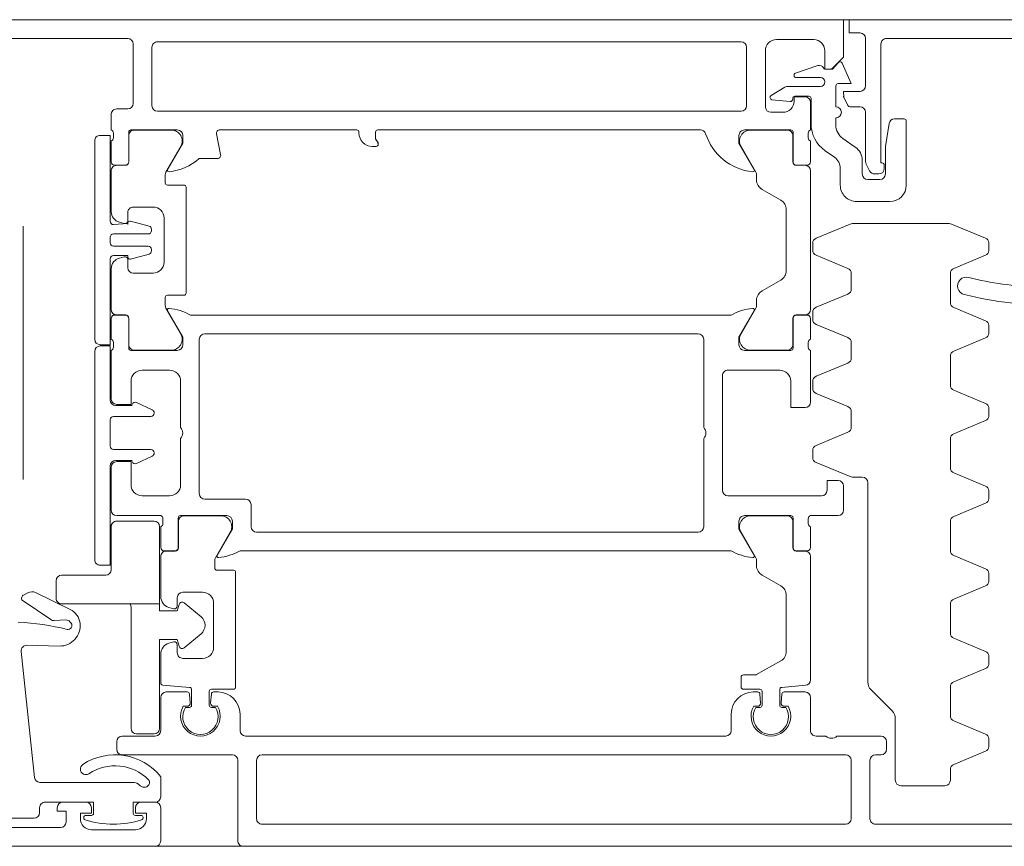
# Model space of a CAD drawing. Header units: centimetres. Extents: x -1631 to 21770, y -8842 to 3590.
# Tile 40 of 142: x 392.2 to 401.14, y 1012.48 to 1019.98. Entities that reach past the tile are written whole.
import ezdxf

# ---------------------------------------------------------------- set-up
doc = ezdxf.new("R2010")
doc.units = ezdxf.units.CM
doc.linetypes.add('Dash', pattern=[60, 30, -30])
for name, color, linetype, lineweight in [('A-DETL', 90, 'Continuous', 9), ('A-DETL-GENF', 92, 'Continuous', 9), ('A-DOOR', 31, 'Continuous', 13)]:
    doc.layers.add(name, color=color, linetype=linetype, lineweight=lineweight)

# ---------------------------------------------------------------- blocks, each defined once
blk = doc.blocks.new('Schueco_FWS_ADS-75-SimplySmart_inw_Family-02 - FWS SI insert unit 90-2368450-6_piętro IV __13_80 m_ - stan projektowany')
at = {"layer": 'A-DETL-GENF'}
for p, q in [((74.6, 0.9), (-74.6, 0.9)), ((-75.5, -6.6), (75.5, -6.6))]:
    blk.add_line(p, q, dxfattribs=at)
at = {"layer": 'A-DOOR'}
for p, q in [((11.0499, 0.9), (19.6499, 0.9)), ((32.2499, 0.9), (20.4499, 0.9)), ((19.6999, 0.85), (19.6999, 0.12)), ((20.3999, 0.85), (20.3999, 0.55)), ((20.6299, 0.75), (21.0299, 0.75)), ((21.3099, 0.73), (22.5999, 0.73)), ((13.9099, 0.7), (11.9099, 0.7)), ((13.9599, 0.12), (13.9599, 0.65)), ((14.1299, 0.65), (14.1299, 0.12)), ((19.4799, 0.7), (14.1799, 0.7)), ((19.5299, 0.12), (19.5299, 0.65)), ((21.5499, 0.645), (22.3999, 0.645)), ((20.6299, 0.62), (20.5799, 0.62)), ((21.0799, 0.62), (21.0299, 0.62)), ((21.4999, 0.55), (21.4999, 0.595)), ((20.3999, 0.27), (20.3999, 0.45)), ((20.4499, 0.5), (20.5799, 0.5)), ((21.0799, 0.5), (21.2899, 0.5)), ((13.2299, 0.2034), (13.2299, 0.3)), ((13.2799, 0.35), (13.6799, 0.35)), ((13.7299, 0.3), (13.7299, -0.2586)), ((21.4968, 0.32), (20.6571, 0.32)), ((21.6668, -0.8689), (21.5465, 0.2752)), ((12.9108, 0.0378), (13.1991, 0.1572)), ((13.8099, -0.05), (13.8099, 0.02)), ((13.8599, 0.07), (13.9099, 0.07)), ((14.1799, 0.07), (19.4799, 0.07)), ((19.7499, 0.07), (20.7499, 0.07)), ((20.7999, 0.02), (20.7999, -0.05)), ((12.8803, -0.0022), (12.8803, -0.0778)), ((13.1991, -0.2372), (12.9108, -0.1178)), ((14.2599, -0.1), (13.8599, -0.1)), ((14.4499, -0.1), (14.3599, -0.1)), ((14.4999, -0.45), (14.4999, -0.15)), ((15.2199, -0.15), (15.2199, -0.3)), ((19.6299, -0.1), (15.2699, -0.1)), ((19.6799, -0.3), (19.6799, -0.15)), ((20.3999, -0.15), (20.3999, -0.45)), ((20.7499, -0.1), (20.4499, -0.1)), ((13.2299, -0.5466), (13.2299, -0.2834)), ((13.7592, -0.3293), (13.9507, -0.5207)), ((14.7041, -0.37), (14.7374, -0.37)), ((14.7599, -0.36), (14.7244, -0.36)), ((14.7673, -0.4026), (14.7604, -0.4817)), ((14.7799, -0.5217), (14.7799, -0.38)), ((14.9399, -0.38), (14.9399, -0.505)), ((14.9595, -0.4817), (14.9526, -0.4026)), ((14.9955, -0.36), (14.9599, -0.36)), ((14.9824, -0.37), (15.0158, -0.37)), ((19.8841, -0.37), (19.9174, -0.37)), ((19.9044, -0.36), (19.9399, -0.36)), ((19.9473, -0.4026), (19.9404, -0.4817)), ((19.9599, -0.38), (19.9599, -0.505)), ((20.1199, -0.5217), (20.1199, -0.38)), ((20.1395, -0.4817), (20.1326, -0.4026)), ((20.1399, -0.36), (20.1755, -0.36)), ((20.1624, -0.37), (20.1958, -0.37)), ((14.7405, -0.5), (14.5499, -0.5)), ((14.9599, -0.525), (15.1099, -0.525)), ((15.0199, -0.5), (14.9794, -0.5)), ((19.9399, -0.525), (19.7399, -0.525)), ((19.9205, -0.5), (19.8799, -0.5)), ((20.3499, -0.5), (20.1594, -0.5)), ((12.9108, -0.7122), (13.1991, -0.5928)), ((13.9799, -0.5914), (13.9799, -2.4)), ((14.4999, -1.729), (14.4999, -0.6103)), ((14.5456, -0.5605), (14.7617, -0.5416)), ((15.1299, -0.545), (15.1299, -0.635)), ((19.7199, -0.545), (19.7199, -1.585)), ((20.3817, -0.5629), (20.1382, -0.5416)), ((20.3999, -0.8457), (20.3999, -0.5828)), ((12.8803, -0.7522), (12.8803, -0.8278)), ((13.1991, -0.9872), (12.9108, -0.8678)), ((14.7199, -0.8686), (14.7199, -1.3755)), ((20.0199, -0.805), (20.1999, -0.805)), ((20.2499, -0.855), (20.2499, -0.93)), ((19.9199, -1.305), (19.9199, -0.905)), ((20.2814, -0.9541), (20.3258, -0.9422)), ((21.3213, -0.9169), (21.6158, -0.9241)), ((13.2299, -1.2966), (13.2299, -1.0334)), ((21.2138, -1.1235), (21.2247, -1.1379)), ((21.2587, -1.1538), (21.3688, -1.148)), ((21.3994, -1.1565), (21.6505, -1.3259)), ((21.5359, -1.4019), (21.2218, -1.2487)), ((20.2499, -1.28), (20.2499, -1.355)), ((20.3258, -1.2678), (20.2814, -1.2559)), ((12.9108, -1.4622), (13.1991, -1.3428)), ((20.1999, -1.405), (20.0199, -1.405)), ((20.3999, -1.729), (20.3999, -1.3643)), ((21.6478, -1.3772), (21.606, -1.3995)), ((12.8803, -1.5022), (12.8803, -1.5778)), ((14.7699, -1.4621), (14.9399, -1.5602)), ((19.7399, -1.605), (19.8899, -1.605)), ((13.1991, -1.7372), (12.9108, -1.6178)), ((14.9899, -1.6469), (14.9899, -1.6915)), ((19.9099, -1.625), (19.9099, -1.6915)), ((13.2299, -2.0466), (13.2299, -1.7834)), ((14.5299, -1.78), (14.6289, -1.78)), ((14.6299, -1.779), (14.5499, -1.779)), ((14.9966, -1.7165), (15.1309, -1.949)), ((15.2199, -1.78), (19.6799, -1.78)), ((19.9032, -1.7165), (19.769, -1.949)), ((20.2699, -1.779), (20.3499, -1.779)), ((20.2709, -1.78), (20.3699, -1.78)), ((20.9999, -3.59), (20.9999, -1.7)), ((14.4999, -2), (14.4999, -1.81)), ((14.6589, -1.81), (14.6589, -2.08)), ((14.6599, -2.049), (14.6599, -1.809)), ((20.2399, -2.049), (20.2399, -1.809)), ((20.2409, -2.08), (20.2409, -1.81)), ((20.3999, -1.81), (20.3999, -2)), ((19.5299, -1.95), (15.5199, -1.95)), ((14.5199, -2.0717), (14.5199, -2.0283)), ((15.4699, -2), (15.4699, -2.8)), ((19.5799, -2.2), (19.5799, -2)), ((20.3799, -2.0283), (20.3799, -2.0717)), ((12.9108, -2.2122), (13.1991, -2.0928)), ((14.2499, -2.1), (14.4999, -2.1)), ((14.6789, -2.1), (15.0999, -2.1)), ((15.0443, -2.099), (14.7099, -2.099)), ((19.7999, -2.1), (20.2209, -2.1)), ((19.8556, -2.099), (20.1899, -2.099)), ((20.3999, -2.1), (20.7999, -2.1)), ((14.1999, -2.37), (14.1999, -2.15)), ((20.8499, -2.15), (20.8499, -2.54)), ((12.8803, -2.2522), (12.8803, -2.3278)), ((15.2499, -2.28), (14.3999, -2.28)), ((19.9999, -2.25), (19.6299, -2.25)), ((20.0499, -3.7), (20.0499, -2.3)), ((20.5699, -2.28), (20.3199, -2.28)), ((13.1991, -2.4872), (12.9108, -2.3678)), ((15.2999, -3.37), (15.2999, -2.33)), ((20.2199, -2.38), (20.2199, -2.8)), ((14.0299, -2.45), (14.12, -2.45)), ((14.1391, -2.4538), (14.4491, -2.5822)), ((21.65, -2.4272), (21.65, -4.7258)), ((13.2299, -2.7966), (13.2299, -2.5334)), ((20.6194, -2.5739), (20.4773, -2.6402)), ((14.4799, -2.6284), (14.4799, -2.6916)), ((20.4599, -2.6674), (20.4599, -2.67)), ((20.8099, -2.6), (20.6599, -2.6)), ((14.4491, -2.7378), (14.1608, -2.8572)), ((20.4899, -2.7), (20.8299, -2.7)), ((20.8599, -2.73), (20.8599, -2.97)), ((12.9108, -2.9622), (13.1991, -2.8428)), ((14.1299, -2.9034), (14.1299, -3.0433)), ((15.4699, -2.9), (15.4699, -3.7)), ((20.2199, -2.9), (20.2199, -3.32)), ((12.8803, -3.0022), (12.8803, -3.0778)), ((20.4599, -3.03), (20.4599, -3.0326)), ((20.8299, -3), (20.4899, -3)), ((13.1991, -3.2372), (12.9108, -3.1178)), ((14.1608, -3.0895), (14.4491, -3.2089)), ((20.4773, -3.0598), (20.6194, -3.1261)), ((20.6599, -3.1), (20.8099, -3.1)), ((14.4999, -3.6), (14.4999, -3.13)), ((20.8499, -3.16), (20.8499, -3.6)), ((13.2299, -3.5466), (13.2299, -3.2834)), ((14.4799, -3.2551), (14.4799, -3.3182)), ((14.4491, -3.3644), (14.1608, -3.4838)), ((14.7799, -3.42), (15.2499, -3.42)), ((20.3199, -3.42), (20.5699, -3.42)), ((14.1299, -3.53), (14.1299, -3.67)), ((12.9108, -3.7122), (13.1991, -3.5928)), ((14.5199, -3.6717), (14.5199, -3.6283)), ((14.6589, -3.62), (14.6589, -3.89)), ((14.6599, -3.891), (14.6599, -3.651)), ((15.0999, -3.6), (14.6789, -3.6)), ((14.7099, -3.601), (15.0443, -3.601)), ((20.6709, -3.6), (20.2499, -3.6)), ((20.6399, -3.601), (20.3056, -3.601)), ((20.6899, -3.891), (20.6899, -3.651)), ((20.6909, -3.89), (20.6909, -3.62)), ((20.8299, -3.6283), (20.8299, -3.6717)), ((12.8803, -3.7522), (12.8803, -3.8278)), ((14.1608, -3.7162), (14.4491, -3.8356)), ((14.4999, -3.89), (14.4999, -3.7)), ((15.1309, -3.751), (14.9966, -3.9835)), ((15.5199, -3.75), (19.9999, -3.75)), ((20.219, -3.751), (20.3532, -3.9835)), ((20.8499, -3.7), (20.8499, -3.89)), ((20.9999, -5.5007), (20.9999, -3.7007)), ((13.1991, -3.9872), (12.9108, -3.8678)), ((14.4799, -3.8818), (14.4799, -3.9449)), ((14.6289, -3.92), (14.5299, -3.92)), ((14.5499, -3.921), (14.6299, -3.921)), ((20.1299, -3.92), (15.2199, -3.92)), ((20.7999, -3.921), (20.7199, -3.921)), ((20.8199, -3.92), (20.7209, -3.92)), ((14.4491, -3.9911), (14.1608, -4.1105)), ((14.4999, -5.229), (14.4999, -3.971)), ((14.9899, -4.0085), (14.9899, -4.0531)), ((20.3599, -4.0085), (20.3599, -4.08)), ((20.8499, -4.3407), (20.8499, -3.971)), ((13.2299, -4.2966), (13.2299, -4.0334)), ((20.3399, -4.1), (20.1899, -4.1)), ((14.1299, -4.1567), (14.1299, -4.2966)), ((14.9399, -4.1398), (14.7699, -4.2379)), ((20.1699, -4.12), (20.1699, -5.08)), ((12.9108, -4.4622), (13.1991, -4.3428)), ((14.1608, -4.3428), (14.4491, -4.4622)), ((14.7199, -4.3245), (14.7199, -4.8755)), ((20.4699, -4.3), (20.6499, -4.3)), ((20.6999, -4.35), (20.6999, -4.425)), ((20.3699, -4.8), (20.3699, -4.4)), ((20.674, -4.4285), (20.5065, -4.4734)), ((20.7314, -4.4491), (20.7758, -4.4372)), ((12.8803, -4.5022), (12.8803, -4.5778)), ((14.4799, -4.5084), (14.4799, -4.5716)), ((20.4843, -4.5024), (20.4843, -4.5157)), ((20.5143, -4.5457), (20.8299, -4.5457)), ((13.2208, -4.7462), (12.9108, -4.6178)), ((14.4491, -4.6178), (14.1391, -4.7462)), ((20.8599, -4.5757), (20.8599, -4.6257)), ((20.4843, -4.6857), (20.4843, -4.6989)), ((20.5065, -4.7279), (20.674, -4.7728)), ((20.8299, -4.6557), (20.5143, -4.6557)), ((14.12, -4.75), (13.2399, -4.75)), ((20.6999, -4.775), (20.6999, -4.85)), ((20.7758, -4.7628), (20.7314, -4.7509)), ((20.6499, -4.9), (20.4699, -4.9)), ((20.8499, -5.229), (20.8499, -4.8593)), ((13.7799, -4.95), (14.0799, -4.95)), ((14.7699, -4.9621), (14.9399, -5.0602)), ((13.6299, -5.68), (13.6299, -5.1)), ((13.9799, -5.15), (13.8699, -5.15)), ((14.2299, -5.1), (14.2299, -5.2494)), ((14.9899, -5.1469), (14.9899, -5.1915)), ((20.1899, -5.1), (20.3399, -5.1)), ((20.3599, -5.12), (20.3599, -5.1915)), ((13.8301, -5.28), (13.8301, -5.25)), ((13.8801, -5.2), (13.9185, -5.2)), ((13.963, -5.2273), (13.9946, -5.2893)), ((14.0299, -5.3219), (14.0299, -5.2)), ((14.9966, -5.2165), (15.1309, -5.449)), ((20.3532, -5.2165), (20.219, -5.449)), ((14.0001, -5.312), (14.0001, -5.76)), ((14.2832, -5.3518), (14.367, -5.4104)), ((14.4999, -5.5), (14.4999, -5.31)), ((14.5299, -5.28), (14.6289, -5.28)), ((14.6299, -5.279), (14.5499, -5.279)), ((14.6589, -5.31), (14.6589, -5.58)), ((14.6599, -5.549), (14.6599, -5.309)), ((19.8858, -5.34), (20.0499, -5.34)), ((20.6899, -5.549), (20.6899, -5.309)), ((20.6909, -5.58), (20.6909, -5.31)), ((20.7199, -5.279), (20.7999, -5.279)), ((20.7209, -5.28), (20.8199, -5.28)), ((20.8499, -5.31), (20.8499, -5.5)), ((14.206, -5.5233), (14.0939, -5.4448)), ((18.4449, -5.45), (18.4799, -5.45)), ((19.893, -5.5643), (19.8564, -5.3757)), ((14.5199, -5.5717), (14.5199, -5.5283)), ((20.8299, -5.5283), (20.8299, -5.5717)), ((14.4999, -5.85), (14.4999, -5.6)), ((14.6789, -5.6), (15.0999, -5.6)), ((15.0443, -5.599), (14.7099, -5.599)), ((15.4999, -5.6), (18.4299, -5.6)), ((18.5999, -5.57), (18.5999, -5.58)), ((18.6199, -5.6), (19.8636, -5.6)), ((20.2499, -5.6), (20.6709, -5.6)), ((20.3056, -5.599), (20.6399, -5.599)), ((20.8499, -5.6), (20.8499, -5.74)), ((13.7373, -5.7), (13.6499, -5.7)), ((14.2699, -5.71), (14.2699, -5.6461)), ((14.4949, -5.6562), (14.4949, -5.885)), ((14.0501, -5.81), (14.1419, -5.81)), ((14.2699, -6), (14.2699, -5.81)), ((14.8599, -5.76), (14.7499, -5.76)), ((14.9099, -6.32), (14.9099, -5.81)), ((20.4299, -5.77), (15.1299, -5.77)), ((20.7999, -5.79), (20.6999, -5.79)), ((14.6619, -5.885), (14.6619, -5.8781)), ((14.6839, -5.8582), (14.8499, -5.8742)), ((15.0799, -5.82), (15.0799, -6.35)), ((20.4799, -6.35), (20.4799, -5.82)), ((20.6499, -5.84), (20.6499, -6.38)), ((14.5149, -5.905), (14.6419, -5.905)), ((14.8583, -5.9112), (14.7319, -5.9878)), ((14.0001, -6), (14.0001, -6.43)), ((14.706, -5.995), (14.4099, -5.995)), ((14.4099, -6.075), (14.6298, -6.075)), ((14.6363, -6.1139), (14.4328, -6.1836)), ((11.5001, -6.43), (13.8101, -6.43)), ((14.4699, -6.42), (14.8099, -6.42)), ((15.1299, -6.4), (20.4299, -6.4)), ((20.6999, -6.43), (21.9899, -6.43))]:
    blk.add_line(p, q, dxfattribs=at)
at = {"layer": 'A-DOOR', "flags": 128}
for points in [[(20.6299, 0.55), (20.6299, 0.6), (20.5299, 0.6), (20.5299, 0.65)], [(21.1299, 0.65), (21.1299, 0.6), (21.0299, 0.6), (21.0299, 0.55)], [(21.3399, 0.55), (21.3399, 0.58), (21.2599, 0.58), (21.2599, 0.68)], [(20.4499, 0.5), (20.6499, 0.5), (20.6499, 0.6)], [(21.0099, 0.6), (21.0099, 0.5), (21.4499, 0.5)], [(15.1099, -0.655), (14.9953, -0.655), (14.7699, -0.782)], [(20.9499, -1.65), (20.8599, -1.65), (20.8599, -2.55)], [(15.1499, -2.05), (15.1499, -1.98), (15.0118, -1.7407)], [(19.8881, -1.7407), (19.7499, -1.98), (19.7499, -2.05)], [(14.3499, -2.33), (14.3499, -2.42), (14.2499, -2.42)], [(20.7999, -2.59), (20.6699, -2.59), (20.6699, -2.38)], [(14.5499, -3.08), (14.6799, -3.08), (14.6799, -3.32)], [(20.6699, -3.32), (20.6699, -3.11), (20.7999, -3.11)], [(20.8599, -3.15), (20.8599, -3.64), (20.9499, -3.64)], [(15.0118, -3.9593), (15.1499, -3.72), (15.1499, -3.65)], [(20.1999, -3.65), (20.1999, -3.72), (20.3381, -3.9593)], [(20.9499, -3.6507), (20.8599, -3.6507), (20.8599, -4.4307)], [(20.8299, -4.4607), (20.6999, -4.4607), (20.6988, -4.4444), (20.6999, -4.4607)], [(14.0501, -6.48), (14.1501, -6.48), (14.1501, -6.6), (11.2001, -6.6), (11.2001, -4.65)], [(20.6999, -4.7407), (20.6988, -4.757), (20.6999, -4.7507), (20.8299, -4.7407)], [(20.8599, -4.7707), (20.8599, -5.5507), (20.9499, -5.5507)], [(13.8199, -5.2), (13.8199, -5.45), (13.7867, -5.6579)], [(15.1499, -5.55), (15.1499, -5.48), (15.0118, -5.2407)], [(20.3381, -5.2407), (20.1999, -5.48), (20.1999, -5.55)], [(13.8601, -6.38), (13.8601, -5.3), (13.8501, -5.3)], [(18.4499, -5.58), (18.4499, -5.5183), (18.4308, -5.4909), (18.4249, -5.47)], [(14.1598, -5.8209), (14.1979, -5.8957), (14.2001, -5.95), (14.0501, -5.95)], [(14.6499, -5.86), (14.6499, -5.9), (14.5499, -5.9)], [(14.2123, -6.2064), (14.1299, -6.02), (14.2499, -6.02)], [(22.8499, -6.6), (14.1999, -6.6), (14.1999, -6.26), (14.3099, -6.15), (14.3699, -6.15), (14.3699, -6.32)], [(14.3649, -6.15), (14.2999, -6.15), (14.2456, -6.2116)]]:
    blk.add_lwpolyline(points, dxfattribs=at)
for points in [[(20.2341, -0.9159), (20.2499, -0.975), (20.4099, -0.975), (20.4099, -0.17), (20.4099, -0.975), (20.2499, -0.975)], [(20.4599, -0.12), (20.6199, -0.12)], [(20.6699, -0.17), (20.6699, -1.27)], [(20.0337, -1.0284), (20.1859, -0.9007)], [(20.1859, -1.3093), (20.0337, -1.1816)], [(20.6799, -1.3), (20.4099, -1.3), (20.4099, -1.235), (20.2499, -1.235), (20.2341, -1.2941), (20.2499, -1.235), (20.4099, -1.235), (20.4099, -1.3)], [(21.2999, -1.3), (20.4099, -1.3), (20.4099, -2), (20.4099, -1.3)], [(21.3499, -1.51), (21.3499, -1.35)], [(20.8999, -1.56), (21.2999, -1.56)], [(20.8499, -2), (20.8499, -1.61)], [(20.4599, -2.05), (20.7999, -2.05)]]:
    blk.add_lwpolyline(points, close=True, dxfattribs=at)
at = {"layer": 'A-DOOR'}
for centre, radius, start, end in [((19.6499, 0.85), 0.05, 360, 90), ((20.4499, 0.85), 0.05, 90, 180), ((20.6299, 0.65), 0.1, 90, 180), ((21.0299, 0.65), 0.1, 360, 90), ((21.3099, 0.68), 0.05, 90, 180), ((13.9099, 0.65), 0.05, 360, 90), ((14.1799, 0.65), 0.05, 90, 180), ((19.4799, 0.65), 0.05, 360, 90), ((20.5799, 0.64), 0.02, 108.18055, 270), ((20.8299, -0.1213), 0.8213, 71.81945, 108.18055), ((21.0799, 0.64), 0.02, 270, 71.81945), ((21.5499, 0.595), 0.05, 90, 180), ((20.4499, 0.55), 0.05, 180, 270), ((20.5799, 0.55), 0.05, 270, 360), ((20.6299, 0.6), 0.02, 360, 90), ((21.0299, 0.6), 0.02, 90, 180), ((21.0799, 0.55), 0.05, 180, 270), ((21.2899, 0.55), 0.05, 270, 360), ((21.4499, 0.55), 0.05, 270, 0), ((20.4499, 0.45), 0.05, 90, 180), ((20.5499, 0.315), 0.05, 44.427, 161.96421), ((13.2799, 0.3), 0.05, 90, 180), ((13.6799, 0.3), 0.05, 0, 90), ((20.8146, 0.5999), 0.5299, 218.50538, 303.56001), ((20.5348, 0.3199), 0.0341, 161.96421, 225.0141), ((20.8146, 0.5999), 0.4299, 225.0141, 303.56001), ((20.6571, 0.42), 0.1, 224.427, 270), ((21.4968, 0.27), 0.05, 6, 90), ((13.1799, 0.2034), 0.05, 292.5, 360), ((21.0799, 0.2), 0.05, 303.56001, 123.56001), ((13.9099, 0.12), 0.05, 270, 360), ((14.1799, 0.12), 0.05, 180, 270), ((19.4799, 0.12), 0.05, 270, 360), ((19.7499, 0.12), 0.05, 180, 270), ((12.9299, -0.0084), 0.05, 112.5, 172.85476), ((13.8599, 0.02), 0.05, 90, 180), ((20.7499, 0.02), 0.05, 0, 90), ((12.9299, -0.0716), 0.05, 187.14524, 247.5), ((13.8599, -0.05), 0.05, 180, 270), ((14.3099, -0.1525), 0.0725, 46.39718, 133.60282), ((20.7499, -0.05), 0.05, 270, 360), ((14.4499, -0.15), 0.05, 360, 90), ((14.8599, -0.28), 0.18, 330, 210), ((14.8599, -0.275), 0.16, 327.91005, 212.08995), ((15.2699, -0.15), 0.05, 90, 180), ((19.6299, -0.15), 0.05, 0, 90), ((20.0399, -0.28), 0.18, 330, 210), ((20.0399, -0.275), 0.16, 327.91535, 212.08465), ((20.4499, -0.15), 0.05, 90, 180), ((20.4599, -0.17), 0.05, 90, 180), ((20.4599, -0.17), 0.05, 90, 180), ((20.6199, -0.17), 0.05, 0, 90), ((20.6199, -0.17), 0.05, 0, 90), ((13.1799, -0.2834), 0.05, 0, 67.5), ((13.8299, -0.2586), 0.1, 180, 225), ((15.0199, -0.3), 0.2, 270, 360), ((19.8799, -0.3), 0.2, 180, 270), ((14.7374, -0.4), 0.03, 355, 90), ((14.7599, -0.38), 0.02, 360, 90), ((14.9599, -0.38), 0.02, 90, 180), ((14.9824, -0.4), 0.03, 90, 185), ((19.9174, -0.4), 0.03, 355, 90), ((19.9399, -0.38), 0.02, 360, 90), ((20.1399, -0.38), 0.02, 90, 180), ((20.1624, -0.4), 0.03, 90, 185), ((13.8799, -0.5914), 0.1, 0, 45), ((14.5499, -0.45), 0.05, 180, 270), ((14.7405, -0.48), 0.02, 270, 355), ((14.7599, -0.5217), 0.02, 275, 360), ((14.9599, -0.505), 0.02, 180, 270), ((14.9794, -0.48), 0.02, 185, 270), ((15.1099, -0.545), 0.02, 360, 90), ((19.7399, -0.545), 0.02, 90, 180), ((19.9205, -0.48), 0.02, 270, 355), ((19.9399, -0.505), 0.02, 270, 0), ((20.1399, -0.5217), 0.02, 180, 265), ((20.1594, -0.48), 0.02, 185, 270), ((20.3499, -0.45), 0.05, 270, 360), ((13.1799, -0.5466), 0.05, 292.5, 360), ((14.5499, -0.6103), 0.05, 95, 180), ((20.3799, -0.5828), 0.02, 360, 85), ((12.9299, -0.7584), 0.05, 112.5, 172.85476), ((14.9953, -0.675), 0.02, 90, 120), ((15.1099, -0.635), 0.02, 270, 360), ((14.8199, -0.8686), 0.1, 120, 180), ((12.9299, -0.8216), 0.05, 187.14524, 247.5), ((20.0199, -0.905), 0.1, 90, 180), ((20.2051, -0.9237), 0.03, 15, 130), ((20.2051, -0.9237), 0.03, 15, 130), ((20.1999, -0.855), 0.05, 360, 90), ((20.2999, -0.8457), 0.1, 285, 360), ((21.617, -0.8741), 0.05, 268.60815, 6), ((20.2749, -0.93), 0.025, 180, 285), ((21.3168, -1.1019), 0.185, 88.60815, 187.06664), ((13.1799, -1.0334), 0.05, 0, 67.5), ((20.098, -1.105), 0.1, 130, 230), ((20.098, -1.105), 0.1, 130, 230), ((21.2418, -1.1024), 0.035, 76.46904, 217), ((21.8349, 1.3622), 2.5, 256.46904, 266.78372), ((21.292, -1.1049), 0.16, 187.06664, 244), ((21.2566, -1.1139), 0.04, 217, 273), ((21.3715, -1.198), 0.05, 56, 93), ((13.1799, -1.2966), 0.05, 292.5, 360), ((20.0199, -1.305), 0.1, 180, 270), ((20.2051, -1.2863), 0.03, 230, 345), ((20.2051, -1.2863), 0.03, 230, 345), ((20.2749, -1.28), 0.025, 75, 180), ((20.2999, -1.3643), 0.1, 360, 75), ((20.7199, -1.27), 0.05, 180, 216.8699), ((20.7199, -1.27), 0.05, 180, 216.8699), ((21.2999, -1.35), 0.05, 360, 90), ((21.2999, -1.35), 0.05, 360, 90), ((21.6338, -1.3508), 0.03, 298, 56), ((14.8199, -1.3755), 0.1, 180, 240), ((20.1999, -1.355), 0.05, 270, 360), ((21.5685, -1.3289), 0.08, 246, 298), ((12.9299, -1.5084), 0.05, 112.5, 172.85476), ((21.2999, -1.51), 0.05, 270, 360), ((21.2999, -1.51), 0.05, 270, 360), ((12.9299, -1.5716), 0.05, 187.14524, 247.5), ((14.8899, -1.6469), 0.1, 360, 60), ((19.7399, -1.585), 0.02, 180, 270), ((19.8899, -1.625), 0.02, 0, 90), ((20.8999, -1.61), 0.05, 90, 180), ((20.8999, -1.61), 0.05, 90, 180), ((15.0399, -1.6915), 0.05, 180, 210), ((19.8599, -1.6915), 0.05, 330, 360), ((20.9499, -1.7), 0.05, 360, 90), ((13.1799, -1.7834), 0.05, 0, 67.5), ((14.5499, -1.729), 0.05, 180, 270), ((14.5299, -1.81), 0.03, 90, 180), ((14.6289, -1.81), 0.03, 360, 90), ((14.6299, -1.809), 0.03, 360, 90), ((15.0238, -1.7338), 0.0138, 84.67141, 210), ((14.9786, -2.2179), 0.5, 61.13954, 84.67141), ((19.9213, -2.2179), 0.5, 95.32859, 118.86046), ((19.8761, -1.7338), 0.0138, 330, 95.32859), ((20.2699, -1.809), 0.03, 90, 180), ((20.2709, -1.81), 0.03, 90, 180), ((20.3499, -1.729), 0.05, 270, 0), ((20.3699, -1.81), 0.03, 360, 90), ((15.0443, -1.999), 0.1, 270, 30), ((15.5199, -2), 0.05, 90, 180), ((19.5299, -2), 0.05, 0, 90), ((19.8556, -1.999), 0.1, 150, 270), ((13.1799, -2.0466), 0.05, 292.5, 0), ((14.4899, -2.0283), 0.03, 360, 70.52878), ((14.7099, -2.049), 0.05, 180, 270), ((15.0999, -2.05), 0.05, 270, 0), ((19.7999, -2.05), 0.05, 180, 270), ((20.1899, -2.049), 0.05, 270, 360), ((20.4099, -2.0283), 0.03, 109.47122, 180), ((20.4599, -2), 0.05, 180, 270), ((20.4599, -2), 0.05, 180, 270), ((20.7999, -2), 0.05, 270, 0), ((20.7999, -2), 0.05, 270, 360), ((14.2499, -2.15), 0.05, 90, 180), ((14.4899, -2.0717), 0.03, 289.47122, 360), ((14.6789, -2.08), 0.02, 180, 270), ((20.2209, -2.08), 0.02, 270, 0), ((20.4099, -2.0717), 0.03, 180, 250.52878), ((20.7999, -2.15), 0.05, 0, 90), ((12.9299, -2.2584), 0.05, 112.5, 172.85476), ((19.6299, -2.2), 0.05, 180, 270), ((14.3999, -2.33), 0.05, 90, 180), ((15.2499, -2.33), 0.05, 0, 90), ((19.9999, -2.3), 0.05, 0, 90), ((20.3199, -2.38), 0.1, 90, 180), ((20.5699, -2.38), 0.1, 360, 90), ((12.9299, -2.3216), 0.05, 187.14524, 247.5), ((14.0299, -2.4), 0.05, 180, 270), ((14.2499, -2.37), 0.05, 180, 270), ((13.1799, -2.5334), 0.05, 0, 67.5), ((14.12, -2.5), 0.05, 67.5, 90), ((14.4299, -2.6284), 0.05, 0, 67.5), ((20.6321, -2.6011), 0.03, 21.71176, 115), ((20.7999, -2.54), 0.05, 270, 360), ((20.8099, -2.55), 0.05, 270, 360), ((20.4899, -2.6674), 0.03, 115, 180), ((20.4899, -2.67), 0.03, 180, 270), ((14.4299, -2.6916), 0.05, 292.5, 0), ((20.8299, -2.73), 0.03, 0, 90), ((13.1799, -2.7966), 0.05, 292.5, 0), ((14.1799, -2.9034), 0.05, 112.5, 180), ((15.5224, -2.85), 0.0725, 136.39718, 223.60282), ((20.2724, -2.85), 0.0725, 136.39718, 223.60282), ((12.9299, -3.0084), 0.05, 112.5, 172.85476), ((20.4899, -3.03), 0.03, 90, 180), ((20.4899, -3.0326), 0.03, 180, 245), ((20.8299, -2.97), 0.03, 270, 360), ((12.9299, -3.0716), 0.05, 187.14524, 247.5), ((14.1799, -3.0433), 0.05, 180, 247.5), ((14.5499, -3.13), 0.05, 90, 180), ((20.6321, -3.0989), 0.03, 245, 338.28824), ((20.7999, -3.16), 0.05, 0, 90), ((20.8099, -3.15), 0.05, 0, 90), ((14.4299, -3.2551), 0.05, 0, 67.5), ((13.1799, -3.2834), 0.05, 0, 67.5), ((14.4299, -3.3182), 0.05, 292.5, 0), ((14.7799, -3.32), 0.1, 180, 270), ((15.2499, -3.37), 0.05, 270, 0), ((20.3199, -3.32), 0.1, 180, 270), ((20.5699, -3.32), 0.1, 270, 360), ((14.1799, -3.53), 0.05, 112.5, 180), ((13.1799, -3.5466), 0.05, 292.5, 0), ((14.4899, -3.6283), 0.03, 0, 70.52878), ((14.6789, -3.62), 0.02, 90, 180), ((14.7099, -3.651), 0.05, 90, 180), ((15.0443, -3.701), 0.1, 330, 90), ((15.0999, -3.65), 0.05, 0, 90), ((20.2499, -3.65), 0.05, 90, 180), ((20.3056, -3.701), 0.1, 90, 210), ((20.6399, -3.651), 0.05, 360, 90), ((20.6709, -3.62), 0.02, 0, 90), ((20.8599, -3.6283), 0.03, 109.47122, 180), ((20.9499, -3.59), 0.05, 270, 360), ((20.9499, -3.7007), 0.05, 0, 90), ((12.9299, -3.7584), 0.05, 112.5, 172.85476), ((14.1799, -3.67), 0.05, 180, 247.5), ((14.4899, -3.6717), 0.03, 289.47122, 360), ((15.5199, -3.7), 0.05, 180, 270), ((19.9999, -3.7), 0.05, 270, 360), ((20.8599, -3.6717), 0.03, 180, 250.52878), ((12.9299, -3.8216), 0.05, 187.14524, 247.5), ((14.4299, -3.8818), 0.05, 0, 67.5), ((14.5299, -3.89), 0.03, 180, 270), ((14.5499, -3.971), 0.05, 90, 180), ((14.6289, -3.89), 0.03, 270, 0), ((14.6299, -3.891), 0.03, 270, 0), ((14.9786, -3.4821), 0.5, 275.32859, 298.86046), ((20.3713, -3.4821), 0.5, 241.13954, 264.67141), ((20.7199, -3.891), 0.03, 180, 270), ((20.7209, -3.89), 0.03, 180, 270), ((20.7999, -3.971), 0.05, 0, 90), ((20.8199, -3.89), 0.03, 270, 0), ((12.3674, -7.0089), 2.9943, 75.77229, 92.11829), ((13.1799, -4.0334), 0.05, 0, 67.5), ((14.4299, -3.9449), 0.05, 292.5, 0), ((15.0399, -4.0085), 0.05, 150, 180), ((15.0238, -3.9662), 0.0138, 150, 275.32859), ((20.3261, -3.9662), 0.0138, 264.67141, 30), ((20.3099, -4.0085), 0.05, 0, 30), ((13.0847, -4.1842), 0.08, 254.69903, 76.52965), ((14.1799, -4.1567), 0.05, 112.5, 180), ((14.8899, -4.0531), 0.1, 300, 0), ((20.1899, -4.12), 0.02, 90, 180), ((20.3399, -4.08), 0.02, 270, 0), ((12.3677, -7.0085), 2.834, 75.78562, 88.47774), ((14.8199, -4.3245), 0.1, 120, 180), ((13.1799, -4.2966), 0.05, 292.5, 0), ((14.1799, -4.2966), 0.05, 180, 247.5), ((20.4699, -4.4), 0.1, 90, 180), ((20.6499, -4.35), 0.05, 0, 90), ((20.7499, -4.3407), 0.1, 285, 0), ((12.9299, -4.5084), 0.05, 112.5, 172.85476), ((14.4299, -4.5084), 0.05, 0, 67.5), ((20.6791, -4.4478), 0.02, 10, 105), ((20.7249, -4.425), 0.025, 180, 285), ((20.8299, -4.4307), 0.03, 270, 0), ((20.5143, -4.5024), 0.03, 105, 180), ((20.5143, -4.5157), 0.03, 180, 270), ((20.8299, -4.5757), 0.03, 0, 90), ((12.9299, -4.5716), 0.05, 187.14524, 247.5), ((14.4299, -4.5716), 0.05, 292.5, 0), ((20.8299, -4.6257), 0.03, 270, 0), ((20.5143, -4.6857), 0.03, 90, 180), ((20.5143, -4.6989), 0.03, 180, 255), ((13.2399, -4.7), 0.05, 247.5, 270), ((14.12, -4.7), 0.05, 270, 292.5), ((20.4699, -4.8), 0.1, 180, 270), ((20.6791, -4.7535), 0.02, 255, 350), ((20.7249, -4.775), 0.025, 75, 180), ((20.7499, -4.8593), 0.1, 360, 75), ((20.8299, -4.7707), 0.03, 0, 90), ((14.8199, -4.8755), 0.1, 180, 240), ((20.6499, -4.85), 0.05, 270, 0), ((13.7799, -5.1), 0.15, 90, 180), ((14.0799, -5.1), 0.15, 360, 90), ((14.8899, -5.1469), 0.1, 0, 60), ((20.1899, -5.08), 0.02, 180, 270), ((13.8699, -5.2), 0.05, 90, 180), ((13.9799, -5.2), 0.05, 0, 90), ((20.3399, -5.12), 0.02, 0, 90), ((13.8801, -5.25), 0.05, 90, 180), ((13.9185, -5.25), 0.05, 27, 90), ((14.3549, -5.2494), 0.125, 180, 235), ((14.5499, -5.229), 0.05, 180, 270), ((15.0399, -5.1915), 0.05, 180, 210), ((15.0238, -5.2338), 0.0138, 84.37742, 210), ((14.9761, -5.7177), 0.5, 17.74842, 84.37742), ((20.3781, -5.7172), 0.5, 96.14068, 131.02522), ((20.3261, -5.2338), 0.0138, 330, 96.14068), ((20.3099, -5.1915), 0.05, 330, 0), ((20.7999, -5.229), 0.05, 270, 0), ((13.8501, -5.28), 0.02, 180, 270), ((13.9501, -5.312), 0.05, 0, 27), ((14.1799, -5.3219), 0.15, 180, 235), ((14.5299, -5.31), 0.03, 90, 180), ((14.6289, -5.31), 0.03, 0, 90), ((14.6299, -5.309), 0.03, 360, 90), ((19.8858, -5.37), 0.03, 90, 191), ((20.7199, -5.309), 0.03, 90, 180), ((20.7209, -5.31), 0.03, 90, 180), ((20.8199, -5.31), 0.03, 0, 90), ((14.1949, -5.6562), 0.3, 360, 55), ((15.0443, -5.499), 0.1, 270, 30), ((18.4449, -5.47), 0.02, 90, 180), ((18.4799, -5.57), 0.12, 360, 90), ((20.3056, -5.499), 0.1, 150, 270), ((14.1199, -5.6461), 0.15, 360, 55), ((14.4899, -5.5283), 0.03, 0, 70.52878), ((18.4449, -5.4767), 0.02, 180, 225), ((18.4299, -5.5183), 0.02, 360, 45), ((20.8599, -5.5283), 0.03, 109.47122, 180), ((20.9499, -5.5007), 0.05, 270, 0), ((14.4899, -5.5717), 0.03, 289.47122, 0), ((14.6789, -5.58), 0.02, 180, 270), ((14.7099, -5.549), 0.05, 180, 270), ((15.0999, -5.55), 0.05, 270, 0), ((15.4999, -5.55), 0.05, 197.74842, 270), ((18.4299, -5.58), 0.02, 270, 0), ((18.6199, -5.58), 0.02, 180, 270), ((19.8636, -5.57), 0.03, 270, 11), ((20.2499, -5.55), 0.05, 180, 270), ((20.6399, -5.549), 0.05, 270, 0), ((20.6709, -5.58), 0.02, 270, 0), ((20.8599, -5.5717), 0.03, 180, 250.52878), ((13.6499, -5.68), 0.02, 180, 270), ((13.7373, -5.65), 0.05, 270, 350.90972), ((14.2699, -5.76), 0.05, 90, 270), ((14.0501, -5.76), 0.05, 180, 270), ((14.1419, -5.83), 0.02, 27, 90), ((14.7499, -5.86), 0.1, 90, 180), ((14.8599, -5.81), 0.05, 0, 90), ((15.1299, -5.82), 0.05, 90, 180), ((20.4299, -5.82), 0.05, 0, 90), ((20.6999, -5.84), 0.05, 90, 180), ((20.7999, -5.74), 0.05, 270, 0), ((14.1801, -5.9048), 0.02, 0, 27), ((14.5149, -5.885), 0.02, 180, 270), ((14.5499, -5.85), 0.05, 180, 270), ((14.6419, -5.885), 0.02, 270, 0), ((14.6819, -5.8781), 0.02, 84.5, 180), ((14.848, -5.8941), 0.02, 301.18497, 84.5), ((14.0501, -6), 0.05, 90, 180), ((14.706, -5.945), 0.05, 270, 301.18497), ((14.2499, -6), 0.02, 270, 0), ((14.4099, -6.035), 0.04, 90, 270), ((14.6298, -6.095), 0.02, 288.90458, 90), ((14.3649, -6.17), 0.02, 23.81736, 90), ((14.4198, -6.1458), 0.04, 203.81736, 288.90458), ((14.2306, -6.1983), 0.02, 203.83874, 318.57633), ((14.4699, -6.32), 0.1, 180, 270), ((14.8099, -6.32), 0.1, 270, 0), ((13.8101, -6.38), 0.05, 270, 0), ((14.0501, -6.43), 0.05, 180, 270), ((15.1299, -6.35), 0.05, 180, 270), ((20.4299, -6.35), 0.05, 270, 0), ((20.6999, -6.38), 0.05, 180, 270)]:
    blk.add_arc(centre, radius, start, end, dxfattribs=at)

msp = doc.modelspace()

# ---------------------------------------------------------------- linework, layer by layer
at = {"layer": 'A-DETL', "linetype": 'Dash', "lineweight": 25}
msp.add_open_spline([(-555.6232, 1472.5748), (-478.9075, 1472.5748), (-450.6232, 1472.5748), (-439.1232, 1472.5748), (-439.1232, 1461.0748), (-439.1232, 1432.7905), (-439.1232, 1329.1098), (-439.1232, 1326.2814), (-439.1232, 1289.3256), (-402.1674, 1289.3256), (-399.339, 1289.3256), (54.3768, 1289.3256), (347.2041, 1289.3256), (391.6656, 1289.3256), (413.8768, 1267.1144), (413.8768, 1211.1482), (413.8768, 1019.9004)], degree=3, knots=[0, 0, 0, 0, 1.274059, 1.834911, 2.395763, 3.964714, 5.438832, 7.007784, 7.847024, 8.686264, 14.083246, 22.278473, 30.929004, 34.961158, 36.402966, 39.45005, 39.45005, 39.45005, 39.45005], dxfattribs=at)

# ---------------------------------------------------------------- block references
at = {"layer": 'A-DOOR', "rotation": 180}
msp.add_blockref('Schueco_FWS_ADS-75-SimplySmart_inw_Family-02 - FWS SI insert unit 90-2368450-6_piętro IV __13_80 m_ - stan projektowany', (413.8768, 1013.3756), dxfattribs=at)

doc.saveas('drawing.dxf')
